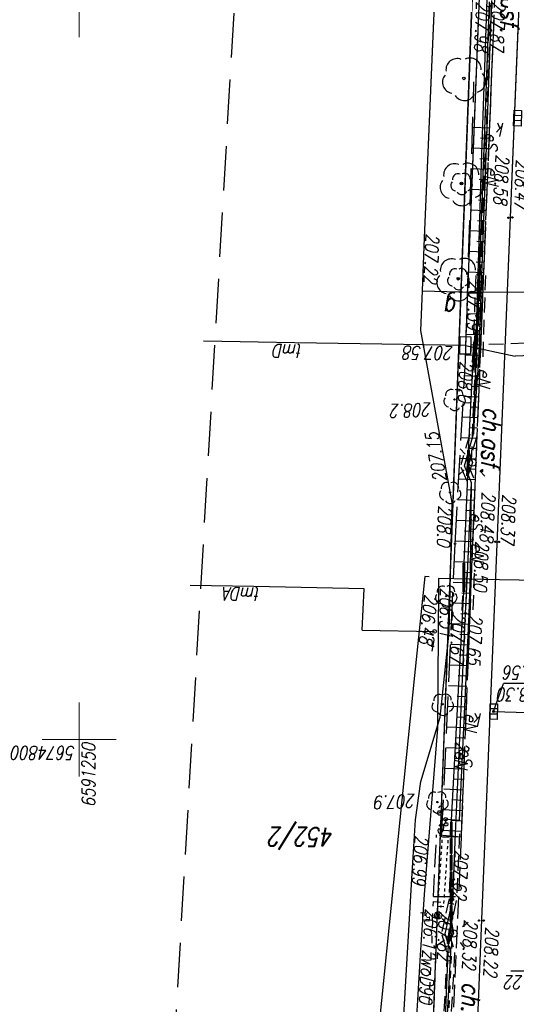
# Model space of a CAD drawing. Extents: x -110 to 11927435, y -6590197 to 5675023.
# Tile 50 of 71: x -103 to -69, y -143 to -76. Entities that reach past the tile are written whole.
import ezdxf
from ezdxf.enums import TextEntityAlignment as Align

# ---------------------------------------------------------------- set-up
doc = ezdxf.new("R2010")
doc.units = 0
doc.header["$PDMODE"] = 33
doc.header["$PDSIZE"] = 0.3
for name, pattern in [('1', [0]), ('BPB', [1.5, 1, -0.5]), ('KOC', [2, 1.5, -0.5]), ('KOJ', [0]), ('KOR', [1, 0.5, -0.5]), ('KOU', [1.5, 1, -0.5]), ('OSL', [2, 1, -1]), ('UBE', [1.5, 1, -0.5]), ('UOT', [1.5, 1, -0.5]), ('UPE', [0]), ('UPG', [0]), ('UPK', [0]), ('UPT', [0]), ('UPW', [0]), ('UXE', [1.5, 1, -0.5]), ('UXT', [1.5, 1, -0.5]), ('WSD', [3.5, 2.5, -1]), ('WSQ', [3.5, 2.5, -1])]:
    doc.linetypes.add(name, pattern=pattern)
doc.layers.get('0').update_dxf_attribs({"color": 250, "linetype": 'CONTINUOUS', "lineweight": 100})
doc.layers.add('_0', color=7, linetype='CONTINUOUS')
doc.layers.add('OBOP', color=7, linetype='CONTINUOUS', lineweight=13, true_color=0x0a0909)
doc.layers.add('PARSI', color=7, linetype='CONTINUOUS', lineweight=20, true_color=0x0a0909)
for name, color, linetype, lineweight, plot in [('PP$$O', 209, 'CONTINUOUS', 13, False), ('PPINO', 4, 'CONTINUOUS', 13, False), ('PPINP', 4, 'CONTINUOUS', 13, False)]:
    doc.layers.add(name, color=color, linetype=linetype, lineweight=lineweight, plot=plot)
doc.styles.add('K1_ACAD', font='romans.shx', dxfattribs={"width": 0.8, "oblique": 12})
doc.styles.add('OPIS_PIK', font='txt', dxfattribs={"width": 0.8, "height": 1.2})
doc.styles.get("Standard").update_dxf_attribs({"font": 'Simplex.SHX', "width": 0.75})

# ---------------------------------------------------------------- blocks, each defined once
blk = doc.blocks.new('other_WSU')
at = {"linetype": 'Continuous'}
blk.add_circle((0, 0), 0.045, dxfattribs=at)
blk = doc.blocks.new('other_WSP')
at = {"linetype": 'Continuous'}
blk.add_circle((0, 0), 0.045, dxfattribs=at)
blk = doc.blocks.new('other_SLS')
at = {"linetype": 'Continuous'}
blk.add_circle((0, 0), 0.25, dxfattribs=at)
blk = doc.blocks.new('other_LAT')
at = {"linetype": 'Continuous'}
for p, q in [((0, 0.75), (0, 1.25)), ((-1.25, 0), (-0.75, 0)), ((0.75, 0), (1.25, 0)), ((0, -0.75), (0, -1.25))]:
    blk.add_line(p, q, dxfattribs=at)
blk = doc.blocks.new('ARM')
at = {"linetype": 'Continuous'}
blk.add_circle((0, 0), 0.125, dxfattribs=at)
blk = doc.blocks.new('other_UGE')
at = {"linetype": 'Continuous'}
blk.add_circle((0, 0), 0.0625, dxfattribs=at)
blk = doc.blocks.new('other_UGG')
at = {"linetype": 'Continuous'}
blk.add_circle((0, 0), 0.0625, dxfattribs=at)
blk = doc.blocks.new('other_KRA')
at = {"linetype": 'Continuous'}
for p, q in [((-0.525, -0.25), (-0.525, 0.25)), ((-0.525, 0.25), (0.525, 0.25)), ((-0.175, -0.25), (-0.175, 0.25)), ((0.175, -0.25), (0.175, 0.25)), ((0.525, 0.25), (0.525, -0.25)), ((0.525, -0.25), (-0.525, -0.25))]:
    blk.add_line(p, q, dxfattribs=at)
blk = doc.blocks.new('other_UGK')
at = {"linetype": 'Continuous'}
blk.add_circle((0, 0), 0.0625, dxfattribs=at)
blk = doc.blocks.new('other_DLI')
at = {"linetype": 'Continuous'}
blk.add_circle((0, 0), 0.045, dxfattribs=at)
for centre, start, end in [((0, 0.375), 30.14012, 149.85988), ((-0.357, 0.116), 102.14447, 221.86002), ((0.357, 0.116), 318.13998, 77.85553), ((-0.22, -0.303), 174.14818, 293.85423), ((0.22, -0.303), 246.14577, 5.85182)]:
    blk.add_arc(centre, 0.375, start, end, dxfattribs=at)
blk = doc.blocks.new('mzsk01')
at = {"layer": 'PARSI'}
for p, q in [((0, -5), (0, 5)), ((5, 0), (-5, 0))]:
    blk.add_line(p, q, dxfattribs=at)
blk = doc.blocks.new('PIK_IN')
at = {"layer": 'PPINP'}
blk.add_point((0, 0), dxfattribs=at)
at = {"layer": 'PP$$O', "color": 0, "oblique": 15, "width": 0.8, "flags": 1}
blk.add_attdef('KOD', (1, -1.3), '', height=0.5, dxfattribs=at)
at = {"layer": 'PPINO', "color": 0, "style": 'OPIS_PIK', "width": 0.8}
blk.add_attdef('NR_PKT', (1, -0.5), '', height=1.2, dxfattribs=at)
blk = doc.blocks.new('UGG')
at = {"linetype": 'Continuous'}
blk.add_circle((0, 0), 0.0625, dxfattribs=at)
blk = doc.blocks.new('KRA')
at = {"linetype": 'Continuous'}
for p, q in [((-0.525, -0.25), (-0.525, 0.25)), ((-0.525, 0.25), (0.525, 0.25)), ((-0.175, -0.25), (-0.175, 0.25)), ((0.175, -0.25), (0.175, 0.25)), ((0.525, 0.25), (0.525, -0.25)), ((0.525, -0.25), (-0.525, -0.25))]:
    blk.add_line(p, q, dxfattribs=at)
blk = doc.blocks.new('DLI')
at = {"layer": 'OBOP', "color": 0, "linetype": 'ByBlock', "lineweight": -2}
blk.add_circle((0, 0), 0.09, dxfattribs=at)
for centre, start, end in [((0, 0.75), 30.14713, 149.85287), ((-0.713, 0.232), 102.14713, 221.85287), ((0.713, 0.232), 318.14713, 77.85287), ((-0.441, -0.607), 174.14713, 293.85287), ((0.441, -0.607), 246.14713, 5.85287)]:
    blk.add_arc(centre, 0.75, start, end, dxfattribs=at)
blk = doc.blocks.new('mdcp Łuszczanowiece')
at = {"layer": '_0', "linetype": 'KOJ'}
for p, q in [((6591222.762, 5674812.186), (6591223.636, 5674833.67)), ((6591220.83, 5674764.695), (6591222.762, 5674812.186)), ((6591220.83, 5674764.695), (6591222.762, 5674812.186)), ((6591219.695, 5674736.828), (6591220.83, 5674764.695)), ((6591220.286, 5674751.352), (6591220.83, 5674764.695))]:
    blk.add_line(p, q, dxfattribs=at)
at = {"layer": '_0', "linetype": 'KOC'}
for p, q in [((6591224.147, 5674806.618), (6591225.356, 5674833.646)), ((6591226.021, 5674810.631), (6591224.327, 5674810.633)), ((6591226.021, 5674810.631), (6591225.805, 5674806.458)), ((6591223.369, 5674786.495), (6591224.147, 5674806.618)), ((6591224.147, 5674806.618), (6591225.805, 5674806.458)), ((6591221.36, 5674736.988), (6591223.369, 5674786.495)), ((6591221.943, 5674751.353), (6591223.369, 5674786.495))]:
    blk.add_line(p, q, dxfattribs=at)
at = {"layer": '_0'}
for p, q in [((6591226.55, 5674833.05), (6591222.262, 5674720.167)), ((6591226.55, 5674833.05), (6591223.447, 5674751.354)), ((6591226.45, 5674830.4), (6591222.267, 5674720.167))]:
    blk.add_line(p, q, dxfattribs=at)
at = {"layer": '_0', "linetype": 'KOR'}
for p, q in [((6591225.56, 5674832.133), (6591224.659, 5674811.124)), ((6591226.306, 5674817.915), (6591226.147, 5674813.948)), ((6591226.08, 5674812.276), (6591226.147, 5674813.947)), ((6591226.08, 5674812.276), (6591226.027, 5674810.951)), ((6591226.027, 5674810.951), (6591224.659, 5674811.124))]:
    blk.add_line(p, q, dxfattribs=at)
at = {"layer": '_0', "linetype": 'KOU'}
blk.add_line((6591226.45, 5674830.4), (6591223.451, 5674751.354), dxfattribs=at)
at = {"layer": '_0', "linetype": 'UPW'}
for p, q in [((6591229.014, 5674812.546), (6591230.371, 5674825.862)), ((6591227.1, 5674817.625), (6591227.479, 5674823.691)), ((6591226.913, 5674814.593), (6591227.1, 5674817.625)), ((6591226.849, 5674813.562), (6591226.913, 5674814.593)), ((6591226.657, 5674810.497), (6591226.849, 5674813.562)), ((6591227.311, 5674795.666), (6591229.014, 5674812.546)), ((6591225.758, 5674799.228), (6591226.657, 5674810.497)), ((6591225.703, 5674792.755), (6591225.758, 5674799.228)), ((6591226.601, 5674788.966), (6591227.311, 5674795.666)), ((6591225.676, 5674789.662), (6591225.703, 5674792.755)), ((6591225.672, 5674789.104), (6591225.676, 5674789.662)), ((6591215.469, 5674789.331), (6591221.562, 5674789.195)), ((6591221.562, 5674789.195), (6591225.672, 5674789.104)), ((6591226.303, 5674788.986), (6591226.601, 5674788.966))]:
    blk.add_line(p, q, dxfattribs=at)
at = {"layer": '_0', "linetype": 'UPE'}
for p, q in [((6591225.39, 5674824.08), (6591224.84, 5674814.39)), ((6591225.35, 5674822.43), (6591225.01, 5674813.81)), ((6591224.84, 5674814.39), (6591225.22, 5674813.15)), ((6591224.67, 5674813.12), (6591225.01, 5674813.81)), ((6591225.01, 5674813.81), (6591224.82, 5674812.22)), ((6591224.82, 5674812.22), (6591224.67, 5674813.12)), ((6591225.22, 5674813.15), (6591224.99, 5674812.07)), ((6591224.99, 5674812.07), (6591224.72, 5674810.83)), ((6591224.82, 5674812.22), (6591224.8, 5674805.45)), ((6591224.72, 5674810.83), (6591224.52, 5674806.37)), ((6591224.52, 5674806.37), (6591223.86, 5674791.47)), ((6591225.17, 5674805.73), (6591225.2, 5674805.4)), ((6591224.25, 5674805.46), (6591223.61, 5674791.53)), ((6591224.8, 5674805.45), (6591223.96, 5674790.02)), ((6591225.2, 5674805.4), (6591224.25, 5674805.46)), ((6591223.61, 5674791.53), (6591223.52, 5674788.73)), ((6591223.86, 5674791.47), (6591223.72, 5674788.79)), ((6591223.96, 5674790.02), (6591223.95, 5674788.08)), ((6591223.72, 5674788.79), (6591223.44, 5674782.64)), ((6591223.52, 5674788.73), (6591223.44, 5674782.64)), ((6591223.95, 5674788.08), (6591223.7, 5674782.17)), ((6591223.44, 5674782.64), (6591223.93, 5674781.48)), ((6591223.44, 5674782.64), (6591223.93, 5674781.48)), ((6591223.38, 5674781.26), (6591223.7, 5674782.17)), ((6591223.7, 5674782.17), (6591223.64, 5674780.44)), ((6591223.93, 5674781.48), (6591223.33, 5674779.42)), ((6591223.93, 5674781.48), (6591223.33, 5674779.42)), ((6591223.64, 5674780.44), (6591223.38, 5674781.26)), ((6591223.64, 5674780.44), (6591223.33, 5674774.44)), ((6591223.33, 5674779.42), (6591222.95, 5674774.42)), ((6591223.33, 5674779.42), (6591223.12, 5674774.53)), ((6591222.95, 5674774.42), (6591222.75, 5674768.6)), ((6591222.95, 5674774.42), (6591222.75, 5674768.6)), ((6591223.12, 5674774.53), (6591222.91, 5674768.61)), ((6591223.12, 5674774.53), (6591222.91, 5674768.61)), ((6591223.33, 5674774.44), (6591223.1, 5674772.22)), ((6591223.1, 5674772.22), (6591222.76, 5674761.07)), ((6591223.1, 5674772.22), (6591222.76, 5674761.07)), ((6591222.75, 5674768.6), (6591222.06, 5674750.02)), ((6591222.75, 5674768.6), (6591222.06, 5674750.02)), ((6591222.91, 5674768.61), (6591222.22, 5674750.09)), ((6591222.91, 5674768.61), (6591222.22, 5674750.09)), ((6591222.76, 5674761.07), (6591222.39, 5674749.9)), ((6591222.76, 5674761.07), (6591222.39, 5674749.9))]:
    blk.add_line(p, q, dxfattribs=at)
at = {"layer": '_0', "linetype": 'UBE'}
for p, q in [((6591224.59, 5674814.404), (6591224.865, 5674819.249)), ((6591225.09, 5674814.376), (6591225.365, 5674819.221)), ((6591224.981, 5674813.077), (6591224.601, 5674814.317)), ((6591225.459, 5674813.223), (6591225.079, 5674814.463)), ((6591224.955, 5674813.817), (6591224.765, 5674812.227)), ((6591225.065, 5674813.803), (6591224.875, 5674812.213)), ((6591224.745, 5674812.122), (6591224.975, 5674813.202)), ((6591225.235, 5674812.018), (6591225.465, 5674813.098)), ((6591224.476, 5674810.883), (6591224.746, 5674812.123)), ((6591224.765, 5674812.22), (6591224.762, 5674811.092)), ((6591224.875, 5674812.22), (6591224.872, 5674811.092)), ((6591224.964, 5674810.777), (6591225.234, 5674812.017)), ((6591224.762, 5674811.092), (6591224.758, 5674809.963)), ((6591224.872, 5674811.092), (6591224.868, 5674809.963)), ((6591224.27, 5674806.381), (6591224.47, 5674810.841)), ((6591224.77, 5674806.359), (6591224.97, 5674810.819)), ((6591224.758, 5674809.963), (6591224.755, 5674808.835)), ((6591224.868, 5674809.963), (6591224.865, 5674808.835)), ((6591224.755, 5674808.835), (6591224.752, 5674807.707)), ((6591224.865, 5674808.835), (6591224.862, 5674807.707)), ((6591224.752, 5674807.707), (6591224.748, 5674806.578)), ((6591224.862, 5674807.707), (6591224.858, 5674806.578)), ((6591224.748, 5674806.578), (6591224.745, 5674805.45)), ((6591224.858, 5674806.578), (6591224.855, 5674805.45)), ((6591223.27, 5674788.738), (6591223.36, 5674791.538)), ((6591223.47, 5674788.803), (6591223.61, 5674791.483)), ((6591223.77, 5674788.722), (6591223.86, 5674791.522)), ((6591223.97, 5674788.777), (6591224.11, 5674791.457)), ((6591223.905, 5674790.02), (6591223.9, 5674789.05)), ((6591224.015, 5674790.02), (6591224.01, 5674789.05)), ((6591223.9, 5674789.05), (6591223.895, 5674788.08)), ((6591224.01, 5674789.05), (6591224.005, 5674788.08)), ((6591223.7, 5674781.383), (6591223.21, 5674782.543)), ((6591223.7, 5674781.383), (6591223.21, 5674782.543)), ((6591224.16, 5674781.577), (6591223.67, 5674782.737)), ((6591224.16, 5674781.577), (6591223.67, 5674782.737)), ((6591223.645, 5674782.172), (6591223.615, 5674781.307)), ((6591223.755, 5674782.168), (6591223.725, 5674781.303)), ((6591223.09, 5674779.49), (6591223.69, 5674781.55)), ((6591223.09, 5674779.49), (6591223.69, 5674781.55)), ((6591223.57, 5674779.35), (6591224.17, 5674781.41)), ((6591223.57, 5674779.35), (6591224.17, 5674781.41)), ((6591223.615, 5674781.307), (6591223.585, 5674780.442)), ((6591223.725, 5674781.303), (6591223.695, 5674780.438)), ((6591222.5, 5674768.609), (6591222.7, 5674774.429)), ((6591222.66, 5674768.619), (6591222.87, 5674774.539)), ((6591223, 5674768.591), (6591223.2, 5674774.411)), ((6591223.16, 5674768.601), (6591223.37, 5674774.521)), ((6591223.275, 5674774.446), (6591223.16, 5674773.336)), ((6591223.385, 5674774.434), (6591223.27, 5674773.324)), ((6591223.16, 5674773.336), (6591223.045, 5674772.226)), ((6591223.27, 5674773.324), (6591223.155, 5674772.214))]:
    blk.add_line(p, q, dxfattribs=at)
at = {"layer": '_0', "linetype": 'UPG'}
for p, q in [((6591228.07, 5674819.526), (6591227.453, 5674809.047)), ((6591227.453, 5674809.047), (6591227.24, 5674805.426)), ((6591227.24, 5674805.426), (6591226.877, 5674802.849)), ((6591226.877, 5674802.849), (6591225.558, 5674798.499)), ((6591225.558, 5674798.499), (6591224.959, 5674792.748)), ((6591224.959, 5674792.748), (6591224.756, 5674783.96)), ((6591224.756, 5674783.96), (6591225.569, 5674779.524)), ((6591225.569, 5674779.524), (6591226.885, 5674772.337)), ((6591226.885, 5674772.337), (6591226.771, 5674769.652)), ((6591226.885, 5674772.337), (6591226.771, 5674769.652)), ((6591224.293, 5674769.716), (6591219.429, 5674769.744)), ((6591224.293, 5674769.716), (6591219.429, 5674769.744)), ((6591226.771, 5674769.652), (6591224.293, 5674769.716)), ((6591226.771, 5674769.652), (6591224.293, 5674769.716)), ((6591226.771, 5674769.652), (6591226.616, 5674766.064)), ((6591226.771, 5674769.652), (6591226.616, 5674766.064)), ((6591226.616, 5674766.064), (6591225.414, 5674738.052)), ((6591226.616, 5674766.064), (6591225.985, 5674751.355))]:
    blk.add_line(p, q, dxfattribs=at)
at = {"layer": '_0', "linetype": 'Continuous'}
for p, q in [((6591217.472, 5674815.682), (6591220.794, 5674815.682)), ((6591221.951, 5674798.108), (6591221.28, 5674796.216)), ((6591217.958, 5674796.216), (6591221.28, 5674796.216)), ((6591217.134, 5674773.92), (6591220.486, 5674774.06)), ((6591223.861, 5674773.353), (6591220.486, 5674774.06))]:
    blk.add_line(p, q, dxfattribs=at)
at = {"layer": '_0', "linetype": '1'}
for p, q in [((6591225.31, 5674811.104), (6591225.296, 5674810.9)), ((6591225.722, 5674811.277), (6591225.323, 5674811.304)), ((6591225.709, 5674811.078), (6591225.695, 5674810.873)), ((6591225.255, 5674810.286), (6591225.242, 5674810.082)), ((6591225.282, 5674810.695), (6591225.269, 5674810.491)), ((6591225.654, 5674810.26), (6591225.641, 5674810.055)), ((6591225.682, 5674810.669), (6591225.668, 5674810.464)), ((6591225.228, 5674809.877), (6591225.214, 5674809.673)), ((6591225.627, 5674809.851), (6591225.613, 5674809.646)), ((6591225.173, 5674809.059), (6591225.16, 5674808.855)), ((6591225.201, 5674809.468), (6591225.187, 5674809.264)), ((6591225.572, 5674809.033), (6591225.559, 5674808.828)), ((6591225.6, 5674809.442), (6591225.586, 5674809.237)), ((6591225.146, 5674808.65), (6591225.132, 5674808.446)), ((6591225.545, 5674808.624), (6591225.532, 5674808.419)), ((6591225.092, 5674807.832), (6591225.078, 5674807.628)), ((6591225.119, 5674808.241), (6591225.105, 5674808.037)), ((6591225.491, 5674807.805), (6591225.477, 5674807.601)), ((6591225.518, 5674808.214), (6591225.504, 5674808.01)), ((6591225.037, 5674807.014), (6591225.023, 5674806.809)), ((6591225.064, 5674807.423), (6591225.051, 5674807.218)), ((6591225.436, 5674806.987), (6591225.422, 5674806.783)), ((6591225.463, 5674807.396), (6591225.45, 5674807.192)), ((6591224.147, 5674806.618), (6591225.467, 5674806.585)), ((6591225.409, 5674806.578), (6591225.01, 5674806.605)), ((6591224.131, 5674806.216), (6591225.448, 5674806.165)), ((6591224.104, 5674805.516), (6591224.76, 5674805.491)), ((6591224.077, 5674804.817), (6591225.384, 5674804.766)), ((6591224.05, 5674804.117), (6591224.701, 5674804.092)), ((6591224.023, 5674803.418), (6591225.32, 5674803.367)), ((6591223.996, 5674802.718), (6591224.642, 5674802.693)), ((6591223.969, 5674802.019), (6591225.256, 5674801.969)), ((6591223.942, 5674801.319), (6591224.583, 5674801.294)), ((6591223.915, 5674800.619), (6591225.192, 5674800.57)), ((6591223.888, 5674799.92), (6591224.524, 5674799.895)), ((6591223.861, 5674799.22), (6591225.128, 5674799.171)), ((6591223.834, 5674798.521), (6591224.465, 5674798.496)), ((6591223.807, 5674797.821), (6591225.064, 5674797.772)), ((6591223.78, 5674797.121), (6591224.406, 5674797.097)), ((6591223.753, 5674796.422), (6591224.999, 5674796.374)), ((6591223.726, 5674795.722), (6591224.347, 5674795.698)), ((6591223.699, 5674795.023), (6591224.935, 5674794.975)), ((6591223.672, 5674794.323), (6591224.288, 5674794.299)), ((6591223.645, 5674793.623), (6591224.871, 5674793.576)), ((6591223.618, 5674792.924), (6591224.228, 5674792.9)), ((6591223.59, 5674792.224), (6591224.807, 5674792.177)), ((6591223.563, 5674791.525), (6591224.169, 5674791.501)), ((6591223.536, 5674790.825), (6591224.743, 5674790.778)), ((6591223.509, 5674790.126), (6591224.11, 5674790.102)), ((6591223.482, 5674789.426), (6591224.679, 5674789.38)), ((6591223.455, 5674788.726), (6591224.051, 5674788.703)), ((6591223.428, 5674788.027), (6591224.615, 5674787.981)), ((6591223.401, 5674787.327), (6591223.992, 5674787.304)), ((6591223.374, 5674786.628), (6591224.549, 5674786.582)), ((6591223.346, 5674785.928), (6591223.928, 5674785.904)), ((6591223.318, 5674785.228), (6591224.47, 5674785.182)), ((6591223.289, 5674784.529), (6591223.86, 5674784.506)), ((6591223.261, 5674783.829), (6591224.391, 5674783.783)), ((6591223.232, 5674783.13), (6591223.792, 5674783.107)), ((6591223.204, 5674782.43), (6591224.312, 5674782.385)), ((6591223.176, 5674781.731), (6591223.724, 5674781.708)), ((6591223.147, 5674781.031), (6591224.232, 5674780.987)), ((6591223.119, 5674780.332), (6591223.656, 5674780.31)), ((6591223.091, 5674779.632), (6591224.153, 5674779.589)), ((6591223.062, 5674778.932), (6591223.588, 5674778.911)), ((6591223.034, 5674778.233), (6591224.074, 5674778.191)), ((6591223.005, 5674777.533), (6591223.52, 5674777.512)), ((6591222.977, 5674776.834), (6591223.995, 5674776.792)), ((6591222.949, 5674776.134), (6591223.452, 5674776.114)), ((6591222.92, 5674775.435), (6591223.916, 5674775.394)), ((6591222.892, 5674774.735), (6591223.384, 5674774.715)), ((6591222.864, 5674774.036), (6591223.846, 5674773.996)), ((6591222.835, 5674773.336), (6591223.33, 5674773.316)), ((6591222.807, 5674772.636), (6591223.803, 5674772.596)), ((6591222.778, 5674771.937), (6591223.28, 5674771.917)), ((6591222.75, 5674771.237), (6591223.76, 5674771.196)), ((6591222.722, 5674770.538), (6591223.23, 5674770.517)), ((6591222.693, 5674769.838), (6591223.717, 5674769.797)), ((6591222.665, 5674769.139), (6591223.18, 5674769.118)), ((6591222.636, 5674768.439), (6591223.674, 5674768.397)), ((6591222.608, 5674767.74), (6591223.13, 5674767.718)), ((6591222.58, 5674767.04), (6591223.631, 5674766.997)), ((6591222.551, 5674766.34), (6591223.08, 5674766.319)), ((6591222.523, 5674765.641), (6591223.588, 5674765.598)), ((6591222.495, 5674764.941), (6591223.031, 5674764.92)), ((6591222.466, 5674764.242), (6591223.545, 5674764.198)), ((6591222.438, 5674763.542), (6591222.981, 5674763.52)), ((6591222.409, 5674762.843), (6591223.502, 5674762.798)), ((6591222.381, 5674762.143), (6591222.931, 5674762.121)), ((6591222.353, 5674761.443), (6591223.459, 5674761.399)), ((6591222.324, 5674760.744), (6591222.881, 5674760.721)), ((6591222.296, 5674760.044), (6591223.416, 5674759.999)), ((6591222.267, 5674759.345), (6591222.831, 5674759.322)), ((6591222.239, 5674758.645), (6591223.373, 5674758.599))]:
    blk.add_line(p, q, dxfattribs=at)
at = {"layer": '_0', "linetype": 'WSQ'}
for p, q in [((6591223.369, 5674786.495), (6591224.147, 5674806.618)), ((6591221.943, 5674751.353), (6591223.369, 5674786.495))]:
    blk.add_line(p, q, dxfattribs=at)
at = {"layer": '_0', "linetype": 'WSD'}
for p, q in [((6591225.467, 5674806.585), (6591224.559, 5674786.755)), ((6591224.559, 5674786.755), (6591223.858, 5674774.378)), ((6591223.858, 5674774.378), (6591223.278, 5674755.501))]:
    blk.add_line(p, q, dxfattribs=at)
at = {"layer": '_0', "linetype": 'UPK'}
blk.add_line((6591221.951, 5674798.108), (6591215.451, 5674798.316), dxfattribs=at)
at = {"layer": '_0', "linetype": 'UPT'}
for p, q in [((6591230.84, 5674792.606), (6591225.942, 5674792.689)), ((6591230.84, 5674792.606), (6591230.708, 5674789.8)), ((6591230.708, 5674789.8), (6591238.164, 5674789.656)), ((6591238.164, 5674789.656), (6591242.472, 5674789.573)), ((6591223.484, 5674772.755), (6591223.504, 5674773.94)), ((6591223.504, 5674773.94), (6591224.237, 5674773.928)), ((6591224.237, 5674773.928), (6591224.217, 5674772.743)), ((6591223.696, 5674769.181), (6591223.861, 5674773.353)), ((6591223.696, 5674769.181), (6591223.861, 5674773.353)), ((6591223.861, 5674773.353), (6591228.044, 5674773.283)), ((6591228.044, 5674773.283), (6591235.394, 5674773.16)), ((6591235.394, 5674773.16), (6591241.578, 5674773.057)), ((6591224.217, 5674772.743), (6591223.484, 5674772.755)), ((6591222.706, 5674743.963), (6591223.696, 5674769.181)), ((6591222.996, 5674751.354), (6591223.696, 5674769.181))]:
    blk.add_line(p, q, dxfattribs=at)
at = {"layer": '_0', "linetype": 'UXE'}
for p, q in [((6591223.45, 5674781.17), (6591222.15, 5674749.21)), ((6591223.28, 5674779.35), (6591222.12, 5674751.04))]:
    blk.add_line(p, q, dxfattribs=at)
at = {"layer": '_0', "linetype": 'OSL'}
for p, q in [((6591222.75, 5674768.6), (6591222.95, 5674774.42)), ((6591222.91, 5674768.61), (6591223.12, 5674774.53))]:
    blk.add_line(p, q, dxfattribs=at)
at = {"layer": '_0', "linetype": 'UOT'}
for p, q in [((6591223.485, 5674772.755), (6591223.504, 5674773.94)), ((6591223.504, 5674773.94), (6591224.236, 5674773.928)), ((6591224.236, 5674773.928), (6591224.217, 5674772.743)), ((6591224.217, 5674772.743), (6591223.485, 5674772.755))]:
    blk.add_line(p, q, dxfattribs=at)
at = {"layer": '_0', "linetype": 'UXT'}
blk.add_line((6591204.787, 5674772.733), (6591223.491, 5674773.316), dxfattribs=at)
at = {"layer": '_0', "linetype": 'BPB', "ltscale": 3}
blk.add_lwpolyline([(6591165.185, 5674987.457), (6591158.691, 5674859.807), (6591109.553, 5674863.045), (6591110.755, 5674725.53), (6591237.72, 5674719.424), (6591252.958, 5674983.187)], close=True, dxfattribs=at)
at = {"layer": '_0'}
for name, p, rotation in [('other_LAT', (6591224.67, 5674813.12), 36.46000422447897), ('other_WSU', (6591222.616, 5674812.248), 2.397850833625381), ('other_WSU', (6591222.931, 5674812.249), 2.397850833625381), ('other_WSU', (6591225.523, 5674811.291), 2.397987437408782), ('other_DLI', (6591225.758, 5674804.233), 2.398069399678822), ('other_KRA', (6591221.951, 5674798.108), 269.099655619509), ('other_DLI', (6591225.395, 5674797.621), 2.398124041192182), ('other_UGK', (6591221.951, 5674798.108), 269.9999974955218), ('ARM', (6591225.942, 5674792.689), 2.398206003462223), ('other_DLI', (6591225.162, 5674790.294), 2.398178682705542), ('other_WSU', (6591221.594, 5674786.634), 2.397960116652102), ('other_WSU', (6591221.832, 5674786.62), 2.397960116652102), ('other_WSU', (6591223.369, 5674786.495), 2.398096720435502), ('other_WSP', (6591224.559, 5674786.755), 2.398206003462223), ('other_DLI', (6591224.895, 5674783.285), 2.398287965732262), ('other_LAT', (6591223.38, 5674781.26), 312.2400012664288), ('other_DLI', (6591224.598, 5674776.996), 2.398369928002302), ('DLI', (6591224.34, 5674768.827), 2.398506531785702), ('other_UGG', (6591224.162, 5674769.716), 2.398451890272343), ('UGG', (6591224.162, 5674769.716), 2.398451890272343), ('other_DLI', (6591224.34, 5674768.827), 2.398506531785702), ('other_WSU', (6591220.678, 5674764.681), 2.398069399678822), ('other_WSU', (6591220.954, 5674764.703), 2.398096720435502), ('DLI', (6591224.119, 5674762.391), 2.398615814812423), ('other_DLI', (6591224.119, 5674762.391), 2.398615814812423), ('KRA', (6591220.326, 5674757.972), 267.8541364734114), ('DLI', (6591223.957, 5674755.276), 2.398779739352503)]:
    blk.add_blockref(name, p, dxfattribs=dict(at, rotation=rotation))
at = {"layer": '_0', "color": 253}
for name, p, rotation in [('other_LAT', (6591224.67, 5674813.12), 36.46000422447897), ('other_WSU', (6591222.616, 5674812.248), 2.397850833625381), ('other_WSU', (6591222.931, 5674812.249), 2.397850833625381), ('other_WSU', (6591225.523, 5674811.291), 2.397987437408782), ('other_DLI', (6591225.758, 5674804.233), 2.398069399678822), ('other_KRA', (6591221.951, 5674798.108), 269.099655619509), ('other_DLI', (6591225.395, 5674797.621), 2.398124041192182), ('other_UGK', (6591221.951, 5674798.108), 269.9999974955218), ('ARM', (6591225.942, 5674792.689), 2.398206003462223), ('other_DLI', (6591225.162, 5674790.294), 2.398178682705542), ('other_WSU', (6591221.594, 5674786.634), 2.397960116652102), ('other_WSU', (6591221.832, 5674786.62), 2.397960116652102), ('other_WSU', (6591223.369, 5674786.495), 2.398096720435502), ('other_WSP', (6591224.559, 5674786.755), 2.398206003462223), ('other_DLI', (6591224.895, 5674783.285), 2.398287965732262), ('other_LAT', (6591223.38, 5674781.26), 312.2400012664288), ('other_DLI', (6591224.598, 5674776.996), 2.398369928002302), ('other_UGG', (6591224.162, 5674769.716), 2.398451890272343), ('other_DLI', (6591224.34, 5674768.827), 2.398506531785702), ('other_WSU', (6591220.678, 5674764.681), 2.398069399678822), ('other_WSU', (6591220.954, 5674764.703), 2.398096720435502), ('other_DLI', (6591224.119, 5674762.391), 2.398615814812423)]:
    blk.add_blockref(name, p, dxfattribs=dict(at, rotation=rotation))
at = {"layer": '_0'}
for name, p in [('other_SLS', (6591224.67, 5674813.12)), ('other_UGE', (6591224.72, 5674810.83)), ('ARM', (6591225.17, 5674805.73)), ('ARM', (6591225.2, 5674805.4)), ('other_UGE', (6591223.61, 5674791.53)), ('other_UGE', (6591223.86, 5674791.47)), ('other_SLS', (6591223.38, 5674781.26)), ('other_UGE', (6591223.33, 5674774.44))]:
    blk.add_blockref(name, p, dxfattribs=at)
at = {"layer": '_0', "color": 253}
for name, p in [('other_SLS', (6591224.67, 5674813.12)), ('other_SLS', (6591225.708, 5674811.908, 208.235)), ('other_UGE', (6591224.72, 5674810.83)), ('ARM', (6591225.17, 5674805.73)), ('ARM', (6591225.2, 5674805.4)), ('other_UGE', (6591223.61, 5674791.53)), ('other_UGE', (6591223.86, 5674791.47)), ('other_SLS', (6591223.38, 5674781.26)), ('other_UGE', (6591223.33, 5674774.44))]:
    blk.add_blockref(name, p, dxfattribs=at)
at = {"layer": '_0', "linetype": 'ByBlock', "xscale": 0.5, "yscale": 0.5, "zscale": 0.5}
blk.add_blockref('PIK_IN', (6591225.719, 5674811.943, 208.235), dxfattribs=at).add_auto_attribs({'NR_PKT': '51'})
at = {"layer": '_0', "color": 253, "xscale": 0.5, "yscale": 0.5, "zscale": 0.5}
for p in [(6591250, 5674800), (6591250, 5674750)]:
    blk.add_blockref('mzsk01', p, dxfattribs=at)
at = {"layer": '_0', "style": 'K1_ACAD', "oblique": 12, "width": 0.8}
for s, height, rotation, p in [('ch.asf.', 1.25, 87.98307, (6591224.062, 5674816.405)), ('woD90', 0.9, 86.45549, (6591226.809, 5674814.701)), ('208.22', 0.9, 87.66487, (6591222.492, 5674812.651)), ('208.32', 0.9, 87.66088, (6591223.944, 5674812.16)), ('207.82', 0.9, 87.82614, (6591225.649, 5674811.539)), ('206.12', 0.9, 86.43456, (6591226.581, 5674811.4)), ('206.99', 0.9, 86.62952, (6591227.265, 5674806.443)), ('207.9', 0.9, 2.39815, (6591227.238, 5674803.704)), ('eS', 0.9, 87.45999, (6591224.26, 5674800.57)), ('2eN', 0.9, 86.88, (6591224.51, 5674800.12)), ('eN', 0.9, 87.36999, (6591223.92, 5674798.21)), ('207.65', 0.9, 87.36999, (6591223.61, 5674791.53)), ('206.48', 0.9, 83.72426, (6591226.623, 5674790.134)), ('206.51', 0.9, 89.51292, (6591225.571, 5674789.708)), ('tmDA', 0.9, 358.89436, (6591237.732, 5674789.736)), ('208.50', 0.9, 87.78617, (6591223.178, 5674786.561)), ('eN', 0.9, 89.24999, (6591223.49, 5674786.71)), ('208.37', 0.9, 87.66937, (6591221.34, 5674783.384)), ('208.0', 0.9, 87.82663, (6591225.684, 5674784.145)), ('208.48', 0.9, 87.6694, (6591222.734, 5674783.227)), ('eS', 0.9, 87.38999, (6591223.53, 5674784.65)), ('207.15', 0.9, 280.3789, (6591225.106, 5674782.498)), ('ch.asf.', 1.25, 87.98384, (6591222.639, 5674777.512)), ('208.2', 0.9, 2.39851, (6591226.151, 5674777.225)), ('eN', 0.9, 85.10999, (6591222.98, 5674774.9)), ('207.58', 0.9, 359.03918, (6591224.661, 5674773.43)), ('tmD', 0.9, 359.04298, (6591234.89, 5674773.282)), ('207.59', 0.9, 87.75281, (6591223.607, 5674768.916)), ('207.59', 0.9, 87.75281, (6591223.607, 5674768.916)), ('g', 1.25, 2.39848, (6591224.405, 5674770.154)), ('g', 1.25, 2.39848, (6591224.405, 5674770.154)), ('207.22', 0.9, 87.54384, (6591226.54, 5674765.744)), ('207.22', 0.9, 87.54384, (6591226.54, 5674765.744)), ('208.47', 0.9, 87.76087, (6591220.421, 5674760.737)), ('208.58', 0.9, 87.65566, (6591221.805, 5674760.391)), ('eN', 0.9, 87.86999, (6591222.48, 5674761.25)), ('eN', 0.9, 87.86999, (6591222.48, 5674761.25)), ('eS', 0.9, 87.86999, (6591222.55, 5674758.93)), ('eS', 0.9, 87.86999, (6591222.55, 5674758.93)), ('207.87', 0.9, 87.86999, (6591222.06, 5674750.02)), ('ch.asf.', 1.25, 87.98294, (6591221.344, 5674747.7))]:
    blk.add_text(s, height=height, rotation=rotation, dxfattribs=at).set_placement(p)
for s, height, p in [('208.22', 0.9, (6591217.793, 5674816.882)), ('452/2', 1.25, (6591232.737, 5674807.209)), ('e', 0.9, (6591225.2, 5674805.4)), ('208.30', 0.9, (6591218.279, 5674797.416)), ('206.56', 0.9, (6591217.877, 5674795.916))]:
    blk.add_text(s, height=height, dxfattribs=at).set_placement(p, align=Align.TOP_LEFT)
blk.add_text('207.62', height=0.9, rotation=87.32, dxfattribs=at).set_placement((6591224.72, 5674810.83), align=Align.RIGHT)
blk.add_text('e', height=0.9, dxfattribs=at).set_placement((6591225.17, 5674805.73))
blk.add_text('6591250', height=0.9, rotation=270, dxfattribs=at).set_placement((6591249.82, 5674800.25), align=Align.TOP_RIGHT)
blk.add_text('5674800', height=0.9, dxfattribs=at).set_placement((6591250.25, 5674800.18), align=Align.BOTTOM_LEFT)
for p in [(6591223.25, 5674798.246), (6591221.731, 5674758.307), (6591221.731, 5674758.307)]:
    blk.add_text('k', height=0.9, dxfattribs=at).set_placement(p, align=Align.RIGHT)
for s, rotation, p in [('207.67', 87.45999, (6591223.86, 5674791.47)), ('t', 2.39818, (6591225.763, 5674794.001)), ('208.0', 87.03999, (6591223.33, 5674774.44)), ('t', 2.39821, (6591223.027, 5674775.248)), ('207.98', 87.86999, (6591222.22, 5674750.09))]:
    blk.add_text(s, height=0.9, rotation=rotation, dxfattribs=at).set_placement(p, align=Align.TOP_LEFT)

msp = doc.modelspace()

# ---------------------------------------------------------------- block references
at = {"layer": '_0', "linetype": 'ByBlock', "lineweight": 9, "rotation": 180}
msp.add_blockref('mdcp Łuszczanowiece', (6591151.409, 5674674.849), dxfattribs=at)

doc.saveas('drawing.dxf')
